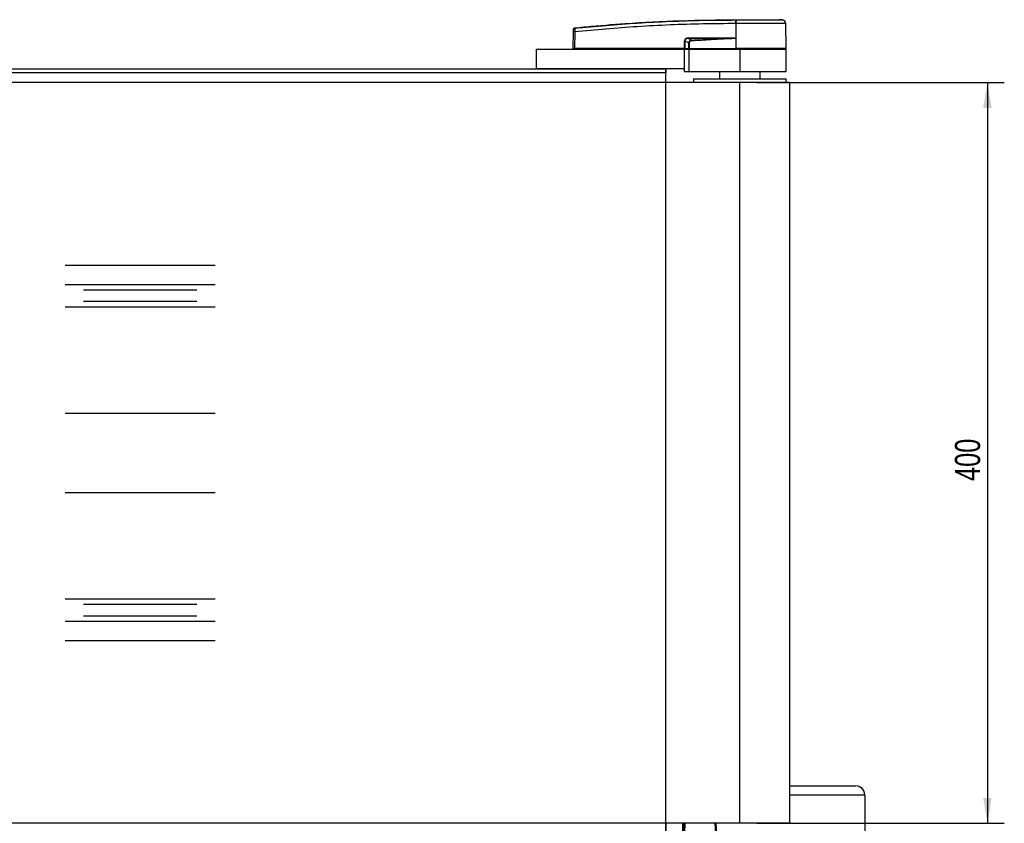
# Model space of a CAD drawing. Header units: millimetres. Extents: x 0 to 420, y 0 to 297.
# Tile 3 of 9: x 120 to 236, y 71 to 166. Entities that reach past the tile are written whole.
import ezdxf

# ---------------------------------------------------------------- set-up
doc = ezdxf.new("R2010")
doc.units = ezdxf.units.MM
doc.layers.add('QUOTE', color=174, linetype='Continuous')
doc.styles.add('SLDTEXTSTYLE3', font='TXT', dxfattribs={"width": 0.75})
doc.dimstyles.new('SLDDIMSTYLE0', dxfattribs={"dimtxt": 3, "dimasz": 3, "dimexe": 0, "dimexo": 0.0625, "dimgap": 0.75, "dimtad": 1, "dimlfac": 4.549143, "dimrnd": 1e-09, "dimzin": 12, "dimdsep": 46, "dimtxsty": 'SLDTEXTSTYLE3', "dimsah": 1, "dimcen": 0.09, "dimadec": 0, "dimazin": 3, "dimtfac": 1, "dimtdec": 3, "dimtofl": 0, "dimtmove": 0, "dimatfit": 3, "dimfxl": 0, "dimfrac": 2, "dimtolj": 1, "dimtzin": 12, "dimarcsym": 0})

# ---------------------------------------------------------------- blocks, each defined once
blk = doc.blocks.new('_D_1')
at = {"layer": 'QUOTE'}
for p, q in [((207.07, 159), (236.48, 159)), ((234.48, 159), (234.48, 71.07)), ((207.07, 71.07), (236.48, 71.07))]:
    blk.add_line(p, q, dxfattribs=at)
for points in [[(234.48, 159), (233.98, 156), (234.98, 156)], [(234.48, 71.07), (234.98, 74.07), (233.98, 74.07)]]:
    blk.add_solid(points, dxfattribs=at)
at = {"layer": 'QUOTE', "insert": (230.61, 111.71), "char_height": 3, "attachment_point": 1, "rotation": 90, "style": 'SLDTEXTSTYLE3'}
blk.add_mtext('400', dxfattribs=at)

msp = doc.modelspace()

# ---------------------------------------------------------------- linework, layer by layer
at = {"color": 7, "linetype": 'Continuous', "lineweight": 25}
for p, q in [((204.608, 166.4734), (204.6083, 166.4734)), ((210.1429, 166.4432), (209.7606, 166.4734)), ((185.2841, 163.0662), (185.3013, 165.0345)), ((185.4624, 165.0345), (185.4452, 163.0662)), ((185.4619, 165.5003), (185.4618, 165.5002)), ((204.6076, 166.01), (204.572, 166.01)), ((204.6076, 166.01), (204.6055, 163.0662)), ((210.5617, 163.0662), (210.536, 166.0098)), ((198.4842, 163.0662), (198.4876, 163.9535)), ((198.5287, 163.9535), (198.5253, 163.0662)), ((198.9925, 163.7125), (198.5287, 163.9535)), ((204.1261, 164.2565), (198.9674, 164.2565)), ((198.9674, 164.2565), (199.3539, 164.0556)), ((198.9702, 164.3133), (204.1289, 164.3133)), ((204.5938, 164.2868), (204.5939, 164.2746)), ((204.5939, 164.2746), (204.6044, 163.0662)), ((180.8868, 162.9563), (180.8868, 160.6481)), ((180.8868, 162.9563), (198.4725, 162.9563)), ((185.2841, 163.0662), (185.4452, 163.0662)), ((185.3912, 163.0662), (185.3931, 162.9563)), ((198.4842, 163.0662), (185.4452, 163.0662)), ((185.4533, 163.0662), (185.4535, 162.9563)), ((198.4725, 162.9563), (198.4725, 160.6481)), ((198.4725, 162.9563), (199.022, 162.9563)), ((198.5253, 163.0662), (198.4842, 163.0662)), ((198.4928, 163.0662), (198.493, 162.9563)), ((198.5253, 163.0662), (199.0154, 163.0662)), ((198.6012, 163.0662), (198.6026, 162.9563)), ((199.022, 162.9563), (199.022, 160.3184)), ((199.022, 162.9563), (205.0671, 162.9563)), ((199.0322, 163.0662), (204.6044, 163.0662)), ((199.0667, 163.0662), (199.0675, 162.9563)), ((204.6055, 163.0662), (204.6044, 163.0662)), ((210.5617, 163.0662), (204.6055, 163.0662)), ((204.61, 163.0662), (204.61, 162.9563)), ((205.0671, 162.9563), (205.0671, 160.3184)), ((205.0671, 162.9563), (210.5627, 162.9563)), ((210.4528, 162.9563), (210.4547, 163.0662)), ((210.5627, 160.3184), (210.5627, 162.9563)), ((86.3635, 160.6481), (180.8868, 160.6481)), ((198.4725, 160.6481), (180.8868, 160.6481)), ((196.2743, 160.6481), (196.2743, 160.1535)), ((198.4725, 160.6481), (198.4725, 160.3184)), ((198.4725, 160.3184), (199.022, 160.3184)), ((199.022, 160.3184), (205.0671, 160.3184)), ((202.6491, 160.3184), (202.6491, 159.4391)), ((205.0671, 160.3184), (210.5627, 160.3184)), ((207.4852, 159.4391), (207.4852, 160.3184)), ((196.2743, 160.1535), (70.9759, 160.1535)), ((196.2743, 158.9995), (196.2743, 160.1535)), ((199.5716, 159.4391), (199.5716, 158.9995)), ((199.5716, 159.4391), (210.5627, 159.4391)), ((210.5627, 158.9995), (210.5627, 159.4391)), ((205.0671, 158.9995), (62.1831, 158.9995)), ((205.0671, 71.0708), (205.0671, 158.9995)), ((211.0023, 158.9995), (205.0671, 158.9995)), ((211.0023, 71.0708), (211.0023, 158.9995)), ((124.9404, 137.3471), (142.7494, 137.3471)), ((124.9404, 135.0389), (142.7494, 135.0389)), ((127.1165, 134.3989), (140.5734, 134.3989)), ((124.9404, 132.4011), (142.7494, 132.4011)), ((127.1165, 133.0411), (140.5734, 133.0411)), ((124.9404, 119.7613), (142.7494, 119.7613)), ((126.6573, 110.309), (124.9404, 110.309)), ((142.7494, 110.309), (126.6573, 110.309)), ((126.6573, 97.6693), (124.9404, 97.6693)), ((142.7494, 97.6693), (126.6573, 97.6693)), ((127.8552, 97.0292), (127.1165, 97.0292)), ((140.5734, 97.0292), (127.8552, 97.0292)), ((126.6573, 95.0314), (124.9404, 95.0314)), ((142.7494, 95.0314), (126.6573, 95.0314)), ((127.8552, 95.6715), (127.1165, 95.6715)), ((140.5734, 95.6715), (127.8552, 95.6715)), ((126.6573, 92.7233), (124.9404, 92.7233)), ((142.7494, 92.7233), (126.6573, 92.7233)), ((211.0023, 75.5102), (218.806, 75.5102)), ((219.9051, 74.4111), (211.0023, 74.4111)), ((219.9051, 74.4111), (219.9051, 59.8589)), ((205.0671, 71.0708), (62.1831, 71.0708)), ((196.2743, 71.0708), (196.2743, 69.9168)), ((198.3005, 70.0406), (198.3184, 71.0708)), ((198.4073, 69.8637), (198.4283, 71.0708)), ((198.5382, 71.0708), (198.5172, 69.8637)), ((202.2272, 69.8637), (202.1503, 71.0708)), ((202.3412, 69.8692), (202.2645, 71.0708)), ((211.0023, 71.0708), (205.0671, 71.0708))]:
    msp.add_line(p, q, dxfattribs=at)
at = {"color": 7, "linetype": 'Continuous'}
for p in [(70.9759, 160.6481), (196.2743, 69.4222)]:
    msp.add_line(p, (196.2743, 160.6481), dxfattribs=at)
at = {"color": 7, "linetype": 'Continuous', "lineweight": 25, "flags": 128}
msp.add_lwpolyline([(204.1261, 164.2565), (204.388, 164.2666), (204.5939, 164.2746)], dxfattribs=at)
at = {"color": 7, "linetype": 'Continuous', "lineweight": 25}
for centre, radius, start, end in [((206.2233, 166.1028), 1.6539, 168.120168, 183.219012), ((213.5228, 165.4267), 8.9758, 173.303191, 173.496611), ((206.2591, 166.1017), 1.6541, 168.081743, 183.180073), ((210.0964, 166.006), 0.4396, 0.500011, 83.923128), ((185.3819, 160.1679), 4.8673, 89.051899, 90.948101), ((185.4789, 165.2922), 0.1753, 96.104195, 179.384141), ((198.5082, 169.5524), 5.5989, 269.78976, 270.21024), ((198.5148, 164.3073), 0.4554, 353.585658, 0.74759), ((47.5254, 156.7176), 152.0057, 2.731259, 2.766996), ((203.6735, 164.3073), 0.4554, 353.585658, 0.74759), ((218.806, 74.4111), 1.0991, 0, 90)]:
    msp.add_arc(centre, radius, start, end, dxfattribs=at)
for centre, major_axis, ratio, start_param, end_param in [((199.2677, 163.7295), (0.7474, -0.3676), 0.60672542, 2.25200573, 3.42889257), ((199.2621, 163.7301), (0.7071, -0.35), 0.5569608, 2.25321842, 3.43010526), ((199.5361, 163.5877), (0.5037, -0.268), 0.77058227, 2.30113884, 3.47802567), ((199.5361, 163.5886), (0.4397, -0.2324), 0.66301777, 2.29905058, 3.47593741)]:
    msp.add_ellipse(centre, major_axis=major_axis, ratio=ratio, start_param=start_param, end_param=end_param, dxfattribs=at)
for points, knots in [([(185.4603, 165.4665), (187.9357, 165.6924), (191.7085, 166.0367), (196.7923, 166.29), (200.6993, 166.4242), (203.2998, 166.4241), (204.6048, 166.4433), (204.6048, 166.4433)], [0, 0, 0, 0, 0.38876695, 0.59252789, 0.79628932, 0.99999932, 1, 1, 1, 1]), ([(185.4619, 165.5003), (185.5357, 165.5078), (185.9915, 165.554), (187.991, 165.7492), (192.0992, 166.0848), (198.0265, 166.4073), (202.4132, 166.4514), (204.608, 166.4734)], [0, 0, 0, 0, 0.01170126, 0.07220884, 0.31419353, 0.65688711, 1, 1, 1, 1]), ([(204.6048, 166.4433), (204.6048, 166.4433), (204.6168, 166.4433), (204.6288, 166.4433), (204.6407, 166.4433)], [0, 0, 0, 0, 0.00036549, 1, 1, 1, 1]), ([(204.6083, 166.4734), (204.9346, 166.4734), (205.5883, 166.4734), (206.5513, 166.4734), (207.4464, 166.4734), (208.2423, 166.4734), (208.8979, 166.4734), (209.387, 166.4734), (209.703, 166.4734), (209.7414, 166.4734), (209.7606, 166.4734)], [0, 0, 0, 0, 0.12488045, 0.25013958, 0.37464939, 0.49981249, 0.62476421, 0.74955772, 0.87492377, 1, 1, 1, 1]), ([(204.6407, 166.4433), (204.8992, 166.4433), (205.416, 166.4432), (206.2128, 166.4433), (207.0058, 166.4433), (207.7709, 166.4431), (208.4576, 166.4433), (209.0499, 166.4433), (209.5275, 166.4432), (209.8782, 166.4434), (210.1003, 166.4431), (210.1287, 166.4432), (210.1429, 166.4432)], [0, 0, 0, 0, 0.09230362, 0.18460708, 0.28653845, 0.3884688, 0.49039805, 0.59232883, 0.69424704, 0.79616636, 0.8980845, 1, 1, 1, 1]), ([(185.3013, 165.0345), (185.3014, 165.045), (185.3018, 165.0848), (185.3024, 165.1524), (185.303, 165.2243), (185.3034, 165.2768), (185.3035, 165.2883), (185.3036, 165.2941)], [0, 0, 0, 0, 0.082107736, 0.311654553, 0.54070711, 0.770369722, 1, 1, 1, 1]), ([(185.3036, 165.2941), (185.3037, 165.3067), (185.3039, 165.3239), (185.3039, 165.3262), (185.3039, 165.3268)], [0, 0, 0, 0, 0.73657409, 1, 1, 1, 1]), ([(185.3039, 165.3268), (185.3041, 165.3329), (185.3052, 165.3591), (185.3187, 165.4041), (185.354, 165.4528), (185.4033, 165.4884), (185.4423, 165.4963), (185.4618, 165.5002)], [0, 0, 0, 0, 0.07160669, 0.30681144, 0.53787451, 0.76893725, 1, 1, 1, 1]), ([(185.4603, 165.4665), (185.459, 165.4568), (185.4565, 165.4374), (185.4555, 165.3498), (185.4568, 165.2303), (185.4596, 165.118), (185.4618, 165.0519), (185.4624, 165.0345)], [0, 0, 0, 0, 0.229688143, 0.459596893, 0.688779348, 0.91808895, 1, 1, 1, 1]), ([(185.4618, 165.5002), (185.4616, 165.4996), (185.4612, 165.4972), (185.4607, 165.4795), (185.4603, 165.4665)], [0, 0, 0, 0, 0.26388418, 1, 1, 1, 1]), ([(204.572, 166.01), (203.2728, 166.0019), (200.6744, 165.9857), (196.778, 165.8585), (191.7023, 165.6034), (187.935, 165.2599), (185.4624, 165.0345)], [0, 0, 0, 0, 0.20362021, 0.40724063, 0.61094774, 1, 1, 1, 1]), ([(210.536, 166.0098), (210.5214, 166.0099), (210.4918, 166.01), (210.2534, 166.01), (209.8761, 166.0098), (209.3634, 166.0099), (208.7243, 166.01), (207.9874, 166.0097), (207.1606, 166.01), (206.3089, 166.0099), (205.4464, 166.0099), (204.8894, 166.0099), (204.6076, 166.01)], [0, 0, 0, 0, 0.10046502, 0.20384345, 0.30430944, 0.40768894, 0.50815524, 0.61153497, 0.71200234, 0.81538328, 0.9066108, 1, 1, 1, 1]), ([(199.3539, 164.0556), (200.2446, 164.0958), (201.8352, 164.1677), (203.4261, 164.2293), (204.1261, 164.2565)], [0, 0, 0, 0, 0.55997408, 1, 1, 1, 1]), ([(204.5939, 164.2746), (203.617, 164.2094), (201.8725, 164.0929), (200.1266, 164.0012), (199.3584, 163.9608)], [0, 0, 0, 0, 0.560026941, 1, 1, 1, 1]), ([(204.1289, 164.3133), (204.1738, 164.3128), (204.3069, 164.3116), (204.4634, 164.312), (204.5719, 164.2911), (204.5938, 164.2868)], [0, 0, 0, 0, 0.28926734, 0.85682964, 1, 1, 1, 1]), ([(198.9925, 163.7125), (199.0054, 163.7125), (199.0284, 163.7126), (199.0574, 163.7125), (199.0702, 163.7125)], [0, 0, 0, 0, 0.56, 1, 1, 1, 1]), ([(199.0154, 163.0662), (199.0083, 163.1867), (198.9957, 163.4018), (198.9934, 163.6176), (198.9925, 163.7125)], [0, 0, 0, 0, 0.56058603, 1, 1, 1, 1]), ([(199.0154, 163.0662), (199.0169, 163.0662), (199.0204, 163.0662), (199.0264, 163.0662), (199.0306, 163.0662), (199.0322, 163.0662)], [0, 0, 0, 0, 0.31939567, 0.74819126, 1, 1, 1, 1]), ([(199.0702, 163.7125), (199.0668, 163.5917), (199.0608, 163.3759), (199.0409, 163.1609), (199.0322, 163.0662)], [0, 0, 0, 0, 0.55939227, 1, 1, 1, 1])]:
    msp.add_open_spline(points, degree=3, knots=knots, dxfattribs=at)

# ---------------------------------------------------------------- dimensions: what is measured, and where the dimension line sits
at = {"layer": 'QUOTE'}
dim = msp.add_linear_dim(base=(232.0992, 71.0708), p1=(205.0671, 158.9995), p2=(205.0671, 71.0708), angle=90, dimstyle='SLDDIMSTYLE0', dxfattribs=at)
dim.commit()
dim.dimension.update_dxf_attribs({"geometry": '_D_1', "text_midpoint": (232.0992, 115.0352), "dimtype": 160})

doc.saveas('drawing.dxf')
